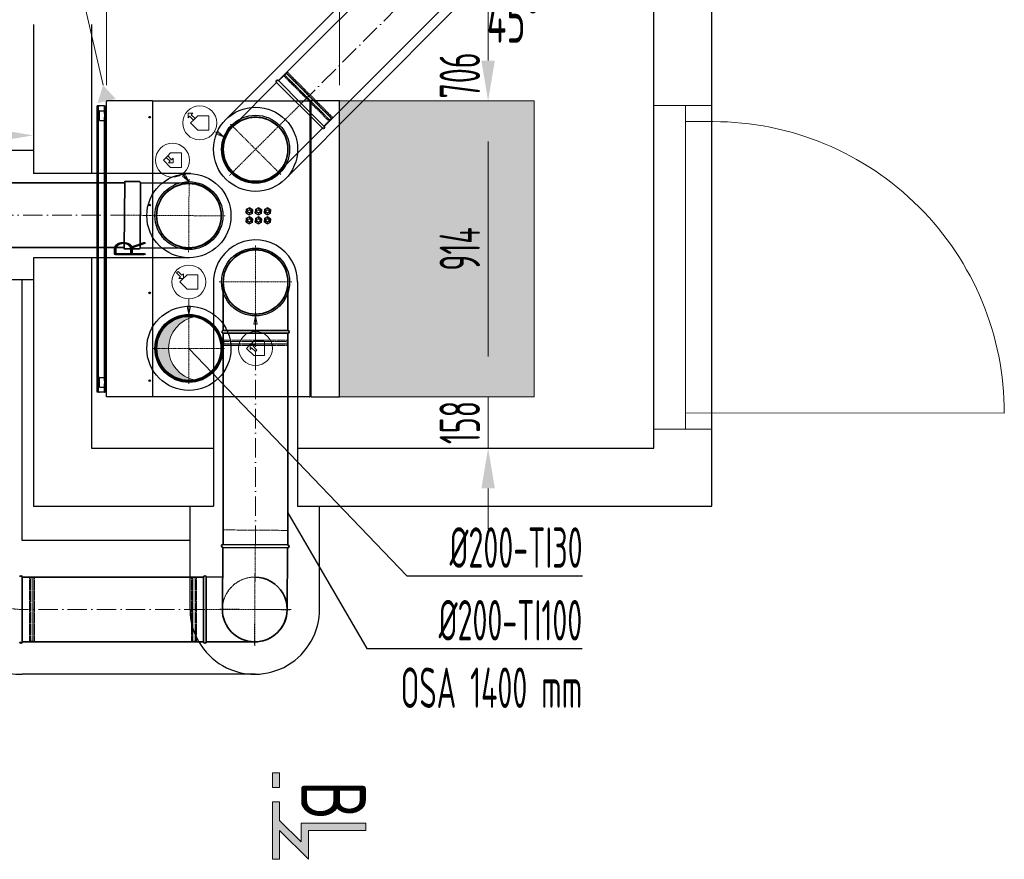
# Model space of a CAD drawing. Header units: millimetres. Extents: x -20688 to 44066, y -7315 to 67290.
# Tile 57 of 75: x 7961 to 11003, y 56191 to 58785. Entities that reach past the tile are written whole.
import ezdxf
from ezdxf.enums import TextEntityAlignment as Align

# ---------------------------------------------------------------- set-up
doc = ezdxf.new("R2010")
doc.units = ezdxf.units.MM
for name, pattern in [('ACAD_ISO02W100', [15, 12, -3]), ('ACAD_ISO10W100', [18, 12, -3, 0, -3]), ('phl_thick', [0])]:
    doc.linetypes.add(name, pattern=pattern)
for name, color, linetype, lineweight in [('UT_KOTY - DIMENZE', 7, 'Continuous', 5), ('VZT_01 SUP (PŘÍVOD) - OBRYS', 5, 'Continuous', 35), ('VZT_02 SUP (PŘÍVOD) - OSA', 5, 'ACAD_ISO10W100', 5), ('VZT_04 SUP (PŘÍVOD) - SKRYTÉ', 5, 'ACAD_ISO02W100', 5), ('VZT_05 ETA (ODVOD) - OBRYS', 6, 'Continuous', 35), ('VZT_06 ETA (ODVOD) - OSA', 6, 'ACAD_ISO10W100', 5), ('VZT_08 ETA (ODVOD) - SKRYTÉ', 6, 'ACAD_ISO02W100', 5), ('VZT_09 ODA (SÁNÍ) - OBRYS', 3, 'Continuous', 35), ('VZT_10 ODA (SÁNÍ) - OSA', 3, 'ACAD_ISO10W100', 5), ('VZT_13 EHA (VÝFUK) - OBRYS', 14, 'Continuous', 35), ('VZT_14 EHA (VÝFUK) - OSA', 14, 'ACAD_ISO10W100', 5), ('VZT_16 EHA (VÝFUK) - SKRYTÉ', 14, 'ACAD_ISO02W100', 5), ('VZT_21 ZAŘÍZENÍ - OBRYS', 1, 'Continuous', 30), ('VZT_22 ZAŘÍZENÍ - DETAIL', 8, 'Continuous', 5), ('VZT_23 ZAŘÍZENÍ - SERVISNÍ PROSTOR', 8, 'Continuous', 5), ('VZT_50 POPIS - OBECNE', 7, 'Continuous', 13), ('VZT_60_KOTY - DIMENZE', 7, 'Continuous', 5)]:
    doc.layers.add(name, color=color, linetype=linetype, lineweight=lineweight)
doc.layers.add('VZT_07 ETA (ODVOD) - NETISK', color=8, linetype='ACAD_ISO02W100', lineweight=5, plot=False)
doc.layers.add('VZT_15 EHA (VÝFUK) - NETISK', color=8, linetype='ACAD_ISO02W100', lineweight=5, plot=False)
doc.layers.add('VZT_IZOLACE - TEPELNÁ', color=6, linetype='IZOLACE TEPELNA')
doc.styles.add('EVORA_125', font='isocp.shx', dxfattribs={"width": 0.6, "height": 125})
doc.styles.add('ISOCP 2.5', font='isocp.shx', dxfattribs={"width": 0.6, "height": 2.5})
doc.styles.add('JS', font='isocp.shx', dxfattribs={"width": 0.6, "height": 125})
doc.styles.get("Standard").update_dxf_attribs({"font": 'arial.ttf'})
doc.linetypes.add('IZOLACE TEPELNA', pattern='A,12.7,-1.5,["T",Standard,S=2.54,R=0,X=0,Y=-1.27],-3', length=17.2)

# ---------------------------------------------------------------- blocks, each defined once
blk = doc.blocks.new('_DatumFilled')
at = {"color": 0}
blk.add_solid([(0, 0.577), (-1, 0), (0, -0.577)], dxfattribs=at)

msp = doc.modelspace()

# ---------------------------------------------------------------- hatches: boundary and pattern name
at = {"layer": 'VZT_09 ODA (SÁNÍ) - OBRYS', "lineweight": 5}
h = msp.add_hatch(color=256, dxfattribs=at)
h.dxf.hatch_style = 1
h.paths.add_polyline_path([(8383.7, 57769.6, -0.470601), (8502.5, 57867.8, 0.82717), (8502.5, 57671.4, -0.470601)])
at = {"layer": 'VZT_23 ZAŘÍZENÍ - SERVISNÍ PROSTOR', "transparency": 33554457}
h = msp.add_hatch(color=256, dxfattribs=at)
h.dxf.hatch_style = 1
h.paths.add_polyline_path([(8948.7, 58533.8), (8948.7, 57619.6), (9550.5, 57619.6), (9550.5, 58533.8)])
at = {"layer": 'VZT_50 POPIS - OBECNE'}
h = msp.add_hatch(color=256, dxfattribs=at)
h.dxf.hatch_style = 1
h.paths.add_polyline_path([(8853, 56191.2), (8853, 56280), (9030.7, 56280), (9030.7, 56302.3), (8830.7, 56302.3), (8830.7, 56244.8), (8764.1, 56311.5), (8764.1, 56368.9), (8741.8, 56368.9), (8741.8, 56191.2), (8764.1, 56191.2), (8764.1, 56280)])
h.paths.add_polyline_path([(8764.1, 56413.4), (8764.1, 56457.8), (8741.8, 56457.8), (8741.8, 56413.4)])

# ---------------------------------------------------------------- linework, layer by layer
for p, q in [((10099.8, 57281.7), (10099.8, 59420.2)), ((9919.8, 57461.7), (9919.8, 59240.2)), ((8003.3, 58769.6), (8003.3, 58309.4)), ((8183.3, 58769.6), (8183.3, 58309.4)), ((8003.3, 58049.6), (8003.3, 57281.7)), ((8183.3, 58049.6), (8183.3, 57461.7)), ((8183.3, 57461.7), (8559.9, 57461.7)), ((8819.7, 57461.7), (9919.8, 57461.7)), ((8003.3, 57281.7), (8559.9, 57281.7)), ((8819.7, 57281.7), (10099.8, 57281.7))]:
    msp.add_line(p, q)
at = {"layer": 'UT_KOTY - DIMENZE'}
for p, q in [((9408.2, 59115.2), (9408.2, 58658.8)), ((8229, 58583.1), (8229, 58946.3)), ((8948.7, 58583.1), (8948.7, 58946.3)), ((8948.7, 58583.8), (8948.7, 58946.3)), ((8998.7, 58533.8), (9470.7, 58533.8)), ((8998.7, 58533.8), (9470.7, 58533.8)), ((8003.3, 58477.8), (8003.3, 58365)), ((9408.2, 58408.8), (9408.2, 57744.6)), ((9408.2, 57744.6), (9408.2, 57869.6)), ((8998.7, 57619.6), (9470.7, 57619.6)), ((8998.7, 57619.6), (9470.7, 57619.6)), ((9408.2, 57619.6), (9408.2, 57461.7)), ((8998.7, 57461.7), (9470.7, 57461.7)), ((9408.2, 57336.7), (9408.2, 57211.7))]:
    msp.add_line(p, q, dxfattribs=at)
for points in [[(9387.4, 58658.8), (9429.1, 58658.8), (9408.2, 58533.8)], [(9387.4, 58408.8), (9429.1, 58408.8), (9408.2, 58533.8)], [(7878.3, 58448.3), (7878.3, 58406.7), (8003.3, 58427.5)], [(9387.4, 57744.6), (9429.1, 57744.6), (9408.2, 57619.6)], [(9387.4, 57744.6), (9429.1, 57744.6), (9408.2, 57619.6)], [(9387.4, 57336.7), (9429.1, 57336.7), (9408.2, 57461.7)]]:
    msp.add_solid(points, dxfattribs=at)
at = {"layer": 'VZT_01 SUP (PŘÍVOD) - OBRYS'}
msp.add_lwpolyline([(8333.1, 58080.5), (8334.4, 58280.5, 0.414214), (8330.4, 58284.6), (8285.4, 58284.8), (8284.1, 58076.9), (8329.1, 58076.6, 0.414214)], format="xyb", close=True, dxfattribs=at)
for points in [[(8285.3, 58280.9), (5989.4, 58280.9)], [(8334.3, 58280.5), (8484.3, 58279.6)], [(8285.3, 58080.9), (5989.4, 58080.9)], [(8333.1, 58080.5), (8483.1, 58079.6)]]:
    msp.add_lwpolyline(points, dxfattribs=at)
msp.add_arc((8483.7, 58179.6), 100, 269.635, 89.635, dxfattribs=at)
at = {"layer": 'VZT_02 SUP (PŘÍVOD) - OSA', "ltscale": 0.3}
for points in [[(8484.4, 58292.1), (8483.7, 58179.6)], [(8483.7, 58179.6), (8283.7, 58180.9)], [(8483.7, 58179.6), (8483, 58067.1)], [(8596.2, 58178.9), (8483.7, 58179.6)]]:
    msp.add_lwpolyline(points, dxfattribs=at)
at = {"layer": 'VZT_02 SUP (PŘÍVOD) - OSA', "ltscale": 5}
msp.add_lwpolyline([(5989.4, 58180.9), (8285.3, 58180.9)], dxfattribs=at)
at = {"layer": 'VZT_04 SUP (PŘÍVOD) - SKRYTÉ', "ltscale": 2}
msp.add_arc((8483.7, 58179.6), 100, 89.635, 269.635, dxfattribs=at)
at = {"layer": 'VZT_05 ETA (ODVOD) - OBRYS'}
for p, q in [((8689.8, 57824.6), (8589.7, 57824.6)), ((8789.7, 57816.6), (8589.7, 57816.6)), ((7969, 56863), (7969, 57063)), ((8529.3, 57063), (8529.3, 56863)), ((8537.3, 57063), (8588.1, 57063.8)), ((8537.3, 56963.1), (8537.3, 56863)), ((8537.3, 56863), (8687.3, 56863))]:
    msp.add_line(p, q, dxfattribs=at)
for points in [[(8589.7, 57824.6), (8589.7, 57974.6)], [(8789.7, 57824.6), (8789.7, 57974.6)], [(8589.7, 57816.6), (8589.7, 57162.1)], [(8789.7, 57816.6), (8789.7, 57162.1)], [(8788.9, 57162.2), (8588.9, 57163.8)], [(8588.8, 57154.8), (8587.3, 56963.8)], [(8788.8, 57153.2), (8588.8, 57154.8)], [(8788.8, 57153.2), (8787.3, 56962.2)], [(7969, 57063), (8529.3, 57063)], [(7969, 56863), (8529.3, 56863)]]:
    msp.add_lwpolyline(points, dxfattribs=at)
for centre, radius, start, end in [((8689.7, 57974.6), 100, 359.9997, 179.9997), ((8589.7, 57820.6), 4, 89.9997, 269.9997), ((8789.7, 57820.6), 4, 269.9997, 85.4185), ((8588.8, 57159.3), 4.5, 89.5415, 269.5415), ((8788.8, 57157.7), 4.5, 269.5415, 89.5415), ((7965, 57063), 4, 0, 175.4188), ((8533.3, 57063), 4, 4.5815, 180.0003), ((8687.3, 56963), 100, 270.0003, 90.0003), ((8687.1, 56963), 100, 179.5415, 359.5415), ((7965, 56863), 4, 180, 0), ((8533.3, 56863), 4, 180.0003, 0.0003)]:
    msp.add_arc(centre, radius, start, end, dxfattribs=at)
for points in [[(8790, 57824.6), (8790, 57824.6), (8787.8, 57824.6), (8778.9, 57824.6), (8771.9, 57824.6), (8754.1, 57824.6), (8743.4, 57824.6), (8719.7, 57824.6), (8706.9, 57824.6), (8692.5, 57824.6), (8691.1, 57824.6), (8689.8, 57824.6)], [(8537.3, 57063.3), (8537.3, 57063.3), (8537.3, 57061.1), (8537.3, 57052.1), (8537.3, 57045.2), (8537.3, 57027.4), (8537.3, 57016.7), (8537.3, 56993), (8537.3, 56980.2), (8537.3, 56965.8), (8537.3, 56964.4), (8537.3, 56963.1)]]:
    msp.add_open_spline(points, degree=3, knots=[315.294186, 315.294186, 315.294186, 315.294186, 351.735982, 351.735982, 390.710875, 390.710875, 429.832624, 429.832624, 468.991563, 468.991563, 473.053633, 473.053633, 473.053633, 473.053633], dxfattribs=at)
at = {"layer": 'VZT_06 ETA (ODVOD) - OSA', "ltscale": 0.3}
for p, q in [((8687.3, 57075.5), (8687.3, 56963)), ((8687.3, 56963), (8487.3, 56963)), ((8687.3, 56963), (8687.3, 56850.5)), ((8799.8, 56963), (8687.3, 56963))]:
    msp.add_line(p, q, dxfattribs=at)
for points in [[(8689.7, 58087.1), (8689.7, 57974.6)], [(8689.7, 57974.6), (8577.2, 57974.6)], [(8689.7, 57974.6), (8689.7, 57774.6)], [(8802.2, 57974.6), (8689.7, 57974.6)], [(8688.9, 57163), (8687.3, 56963)], [(8687.3, 56963), (8577.3, 56963.9)], [(8687.3, 56963), (8686.4, 56853)], [(8687.3, 56963), (8797.3, 56962.1)]]:
    msp.add_lwpolyline(points, dxfattribs=at)
at = {"layer": 'VZT_06 ETA (ODVOD) - OSA', "ltscale": 5}
for points in [[(8689.7, 57162.1), (8689.7, 57816.6)], [(8529.3, 56963), (7969, 56963)]]:
    msp.add_lwpolyline(points, dxfattribs=at)
at = {"layer": 'VZT_06 ETA (ODVOD) - OSA', "ltscale": 0.3}
msp.add_lwpolyline([(7769, 57163), (7769, 57163, 0.414214), (7969, 56963), (7969, 56963)], format="xyb", dxfattribs=at)
at = {"layer": 'VZT_07 ETA (ODVOD) - NETISK', "ltscale": 0.4}
for p, q in [((8590.7, 57816.6), (8590.7, 57794.6)), ((8788.7, 57816.6), (8788.7, 57794.6)), ((8789.7, 57791.1), (8589.7, 57791.1)), ((8589.7, 57791.1), (8589.7, 57790.6)), ((8789.7, 57790.6), (8589.7, 57790.6)), ((8789.7, 57783.6), (8589.7, 57783.6)), ((8589.7, 57783.6), (8589.7, 57783.1)), ((8789.7, 57783.1), (8589.7, 57783.1)), ((8788.7, 57794.6), (8590.7, 57794.6)), ((8788.7, 57782.6), (8590.7, 57782.6)), ((8590.7, 57782.6), (8590.7, 57778.6)), ((8788.7, 57778.6), (8590.7, 57778.6)), ((8591.7, 57794.6), (8591.7, 57791.1)), ((8591.7, 57790.6), (8591.7, 57783.6)), ((8591.7, 57783.1), (8591.7, 57782.6)), ((8787.7, 57794.6), (8787.7, 57791.1)), ((8787.7, 57790.6), (8787.7, 57783.6)), ((8787.7, 57783.1), (8787.7, 57782.6)), ((8788.7, 57782.6), (8788.7, 57778.6)), ((8789.7, 57791.1), (8789.7, 57790.6)), ((8789.7, 57783.6), (8789.7, 57783.1)), ((7991, 57062), (7969, 57062)), ((7991, 57062), (7991, 56864)), ((7994.5, 57061), (7991, 57061)), ((7994.5, 57063), (7994.5, 56863)), ((7995, 57063), (7994.5, 57063)), ((7995, 57063), (7995, 56863)), ((8002, 57061), (7995, 57061)), ((8002, 57063), (8002, 56863)), ((8002.5, 57063), (8002, 57063)), ((8002.5, 57063), (8002.5, 56863)), ((8003, 57061), (8002.5, 57061)), ((8003, 57062), (8003, 56864)), ((8007, 57062), (8003, 57062)), ((8007, 57062), (8007, 56864)), ((8491.3, 57062), (8491.3, 56864)), ((8495.3, 57062), (8491.3, 57062)), ((8495.3, 57062), (8495.3, 56864)), ((8495.8, 57061), (8495.3, 57061)), ((8495.8, 57063), (8495.8, 56863)), ((8496.3, 57063), (8495.8, 57063)), ((8496.3, 57063), (8496.3, 56863)), ((8503.3, 57061), (8496.3, 57061)), ((8503.3, 57063), (8503.3, 56863)), ((8503.8, 57063), (8503.3, 57063)), ((8503.8, 57063), (8503.8, 56863)), ((8507.3, 57061), (8503.8, 57061)), ((8507.3, 57062), (8507.3, 56864)), ((8529.3, 57062), (8507.3, 57062)), ((7991, 56864), (7969, 56864)), ((7994.5, 56865), (7991, 56865)), ((7995, 56863), (7994.5, 56863)), ((8002, 56865), (7995, 56865)), ((8002.5, 56863), (8002, 56863)), ((8003, 56865), (8002.5, 56865)), ((8007, 56864), (8003, 56864)), ((8495.3, 56864), (8491.3, 56864)), ((8495.8, 56865), (8495.3, 56865)), ((8496.3, 56863), (8495.8, 56863)), ((8503.3, 56865), (8496.3, 56865)), ((8503.8, 56863), (8503.3, 56863)), ((8507.3, 56865), (8503.8, 56865)), ((8529.3, 56864), (8507.3, 56864))]:
    msp.add_line(p, q, dxfattribs=at)
msp.add_lwpolyline([(8788.9, 57162.2), (8789.2, 57207.2), (8589.2, 57208.8), (8588.9, 57163.8)], dxfattribs=at)
at = {"layer": 'VZT_08 ETA (ODVOD) - SKRYTÉ', "ltscale": 2}
for centre, start, end in [((8689.7, 57974.6), 179.9997, 359.9997), ((8687.1, 56963), 359.5415, 179.5415), ((8687.3, 56963), 90.0003, 270.0003)]:
    msp.add_arc(centre, 100, start, end, dxfattribs=at)
at = {"layer": 'VZT_09 ODA (SÁNÍ) - OBRYS'}
for radius in [104, 100]:
    msp.add_circle((8483.7, 57769.6), radius, dxfattribs=at)
at = {"layer": 'VZT_09 ODA (SÁNÍ) - OBRYS', "lineweight": 5}
msp.add_arc((8521.2, 57769.6), 100, 100.8069, 259.1931, dxfattribs=at)
at = {"layer": 'VZT_10 ODA (SÁNÍ) - OSA', "ltscale": 0.3}
for p in [(8483.7, 57879.6), (8373.7, 57769.6), (8483.7, 57659.6), (8593.7, 57769.6)]:
    msp.add_line(p, (8483.7, 57769.6), dxfattribs=at)
at = {"layer": 'VZT_13 EHA (VÝFUK) - OBRYS'}
for p, q in [((8754.8, 58591.1), (8619.1, 58455.4)), ((8754.8, 58591.1), (8896.2, 58449.6)), ((8831.1, 58526), (8760.4, 58596.7)), ((8901.8, 58455.3), (8831.1, 58526)), ((8760.5, 58314), (8896.2, 58449.6))]:
    msp.add_line(p, q, dxfattribs=at)
for points in [[(9137.8, 58974.1), (8760.4, 58596.7)], [(9279.2, 58832.7), (8901.8, 58455.3)]]:
    msp.add_lwpolyline(points, dxfattribs=at)
for centre, radius, start, end in [((8757.6, 58593.9), 4, 45, 225), ((8689.7, 58384.6), 104, 119.0576, 225), ((8899, 58452.5), 4, 225, 45), ((8689.7, 58384.6), 104, 225, 330.9424)]:
    msp.add_arc(centre, radius, start, end, dxfattribs=at)
msp.add_open_spline([(8619.1, 58455.3), (8618, 58454.3), (8616.9, 58453.2), (8614.8, 58450.8), (8613.7, 58449.6), (8611.6, 58447), (8610.6, 58445.7), (8608.6, 58443), (8607.6, 58441.6), (8605.7, 58438.8), (8604.8, 58437.4), (8603.1, 58434.5), (8602.3, 58433.1), (8600.7, 58430.2), (8600, 58428.7), (8598.6, 58425.8), (8598, 58424.4), (8596.8, 58421.5), (8596.3, 58420), (8595.2, 58417), (8594.6, 58415.5), (8593.7, 58412.3), (8593.2, 58410.7), (8592.4, 58407.5), (8592, 58405.8), (8591.4, 58402.5), (8591.1, 58400.9), (8590.6, 58397.5), (8590.4, 58395.9), (8590.1, 58392.6), (8590, 58391), (8589.8, 58387.8), (8589.8, 58386.2), (8589.8, 58383.1), (8589.8, 58381.5), (8590, 58378.3), (8590.1, 58376.7), (8590.4, 58373.4), (8590.6, 58371.8), (8591.1, 58368.5), (8591.4, 58366.8), (8592, 58363.5), (8592.4, 58361.9), (8593.2, 58358.6), (8593.7, 58357), (8594.6, 58353.8), (8595.2, 58352.3), (8596.2, 58349.3), (8596.8, 58347.8), (8598, 58345), (8598.6, 58343.5), (8600, 58340.6), (8600.7, 58339.2), (8602.3, 58336.2), (8603.1, 58334.8), (8604.8, 58331.9), (8605.7, 58330.5), (8607.6, 58327.7), (8608.5, 58326.3), (8610.5, 58323.6), (8611.6, 58322.3), (8613.7, 58319.8), (8614.7, 58318.6), (8616.9, 58316.2), (8618, 58315), (8619.1, 58313.9), (8620.2, 58312.9), (8621.3, 58311.8), (8623.7, 58309.6), (8624.9, 58308.5), (8627.5, 58306.4), (8628.8, 58305.4), (8631.5, 58303.4), (8632.8, 58302.4), (8635.6, 58300.6), (8637, 58299.7), (8639.9, 58298), (8641.4, 58297.1), (8644.3, 58295.6), (8645.7, 58294.9), (8648.6, 58293.5), (8650.1, 58292.9), (8652.9, 58291.7), (8654.4, 58291.1), (8657.4, 58290), (8659, 58289.5), (8662.1, 58288.5), (8663.7, 58288.1), (8667, 58287.3), (8668.6, 58286.9), (8671.9, 58286.3), (8673.6, 58286), (8676.9, 58285.5), (8678.5, 58285.3), (8681.8, 58285), (8683.5, 58284.9), (8686.7, 58284.7), (8688.2, 58284.7), (8691.3, 58284.7), (8692.9, 58284.7), (8696.1, 58284.9), (8697.7, 58285), (8701, 58285.3), (8702.7, 58285.5), (8706, 58286), (8707.7, 58286.3), (8711, 58286.9), (8712.6, 58287.3), (8715.8, 58288.1), (8717.4, 58288.6), (8720.6, 58289.5), (8722.1, 58290), (8725.2, 58291.1), (8726.6, 58291.7), (8729.5, 58292.9), (8730.9, 58293.5), (8733.8, 58294.9), (8735.3, 58295.6), (8738.2, 58297.2), (8739.7, 58298), (8742.5, 58299.7), (8744, 58300.6), (8746.8, 58302.5), (8748.1, 58303.4), (8750.8, 58305.4), (8752.1, 58306.5), (8754.7, 58308.6), (8755.9, 58309.6), (8758.3, 58311.8), (8759.4, 58312.9), (8760.5, 58313.9)], degree=3, knots=[-148.058014, -148.058014, -148.058014, -148.058014, -143.505913, -143.505913, -138.87378, -138.87378, -134.241647, -134.241647, -129.609514, -129.609514, -124.977381, -124.977381, -120.345248, -120.345248, -115.713115, -115.713115, -111.080982, -111.080982, -106.451331, -106.451331, -101.82168, -101.82168, -97.192029, -97.192029, -92.562378, -92.562378, -87.932727, -87.932727, -83.303076, -83.303076, -78.673425, -78.673425, -74.043774, -74.043774, -69.415617, -69.415617, -64.787461, -64.787461, -60.159305, -60.159305, -55.531148, -55.531148, -50.902992, -50.902992, -46.274836, -46.274836, -41.646679, -41.646679, -37.018523, -37.018523, -32.391208, -32.391208, -27.763892, -27.763892, -23.136577, -23.136577, -18.509262, -18.509262, -13.881946, -13.881946, -9.254631, -9.254631, -4.627315, -4.627315, 0, 0, 0, 4.627315, 4.627315, 9.254631, 9.254631, 13.881946, 13.881946, 18.509262, 18.509262, 23.136577, 23.136577, 27.763892, 27.763892, 32.391208, 32.391208, 37.018523, 37.018523, 41.646679, 41.646679, 46.274836, 46.274836, 50.902992, 50.902992, 55.531148, 55.531148, 60.159305, 60.159305, 64.787461, 64.787461, 69.415617, 69.415617, 74.043774, 74.043774, 78.673425, 78.673425, 83.303076, 83.303076, 87.932727, 87.932727, 92.562378, 92.562378, 97.192029, 97.192029, 101.82168, 101.82168, 106.451331, 106.451331, 111.080982, 111.080982, 115.713115, 115.713115, 120.345248, 120.345248, 124.977381, 124.977381, 129.609514, 129.609514, 134.241647, 134.241647, 138.87378, 138.87378, 143.505913, 143.505913, 148.058014, 148.058014, 148.058014, 148.058014], dxfattribs=at)
for points in [[(8619.1, 58455.4), (8619.1, 58455.4), (8619.1, 58455.4), (8619.1, 58455.3)], [(8760.5, 58313.9), (8760.5, 58313.9), (8760.5, 58314), (8760.5, 58314)]]:
    msp.add_open_spline(points, degree=3, dxfattribs=at)
at = {"layer": 'VZT_14 EHA (VÝFUK) - OSA', "ltscale": 5}
msp.add_lwpolyline([(8831.1, 58526), (9208.5, 58903.4)], dxfattribs=at)
at = {"layer": 'VZT_14 EHA (VÝFUK) - OSA', "ltscale": 0.3}
for points in [[(8831.1, 58526), (8609.1, 58304)], [(8767.5, 58306.8), (8611.9, 58462.4)]]:
    msp.add_lwpolyline(points, dxfattribs=at)
at = {"layer": 'VZT_15 EHA (VÝFUK) - NETISK', "ltscale": 0.4}
for p, q in [((8784.1, 58620.4), (8783.8, 58620)), ((8783.8, 58620), (8854.5, 58549.3)), ((8784.1, 58620.4), (8854.8, 58549.7)), ((8788, 58622.9), (8785.2, 58620)), ((8785.2, 58620), (8855.2, 58550)), ((8785.9, 58619.3), (8785.5, 58619)), ((8788, 58622.9), (8858, 58552.9)), ((8776.7, 58611.6), (8761.1, 58596)), ((8776.7, 58611.6), (8846.7, 58541.6)), ((8779.9, 58613.3), (8777.4, 58610.9)), ((8778.8, 58615.1), (8778.5, 58614.7)), ((8778.5, 58614.7), (8849.2, 58544)), ((8778.8, 58615.1), (8849.5, 58544.4)), ((8785.2, 58618.6), (8780.2, 58613.7)), ((8846.7, 58541.6), (8916.7, 58471.6)), ((8849.2, 58544), (8919.9, 58473.3)), ((8849.5, 58544.4), (8920.2, 58473.7)), ((8854.5, 58549.3), (8925.2, 58478.6)), ((8854.8, 58549.7), (8925.5, 58479)), ((8855.2, 58550), (8925.2, 58480)), ((8858, 58552.9), (8928, 58482.9)), ((8916.7, 58471.6), (8901.1, 58456)), ((8918.5, 58474.7), (8916, 58472.3)), ((8923.8, 58480), (8918.8, 58475.1)), ((8920.2, 58473.7), (8919.9, 58473.3)), ((8924.5, 58480.7), (8924.1, 58480.4)), ((8928, 58482.9), (8925.2, 58480)), ((8925.5, 58479), (8925.2, 58478.6))]:
    msp.add_line(p, q, dxfattribs=at)
at = {"layer": 'VZT_16 EHA (VÝFUK) - SKRYTÉ', "ltscale": 0.1}
msp.add_open_spline([(8618.9, 58455.2), (8620, 58456.3), (8621.1, 58457.4), (8623.5, 58459.5), (8624.7, 58460.6), (8627.3, 58462.7), (8628.6, 58463.7), (8631.3, 58465.7), (8632.7, 58466.7), (8635.5, 58468.6), (8636.9, 58469.5), (8639.8, 58471.2), (8641.2, 58472), (8644.1, 58473.6), (8645.6, 58474.3), (8648.5, 58475.6), (8649.9, 58476.3), (8652.8, 58477.5), (8654.3, 58478), (8657.3, 58479.1), (8658.8, 58479.6), (8662, 58480.6), (8663.6, 58481.1), (8666.8, 58481.9), (8668.5, 58482.2), (8671.8, 58482.9), (8673.4, 58483.2), (8676.7, 58483.7), (8678.4, 58483.9), (8681.7, 58484.2), (8683.3, 58484.3), (8686.5, 58484.5), (8688.1, 58484.5), (8691.2, 58484.5), (8692.8, 58484.5), (8696, 58484.3), (8697.6, 58484.2), (8700.9, 58483.9), (8702.5, 58483.7), (8705.8, 58483.2), (8707.5, 58482.9), (8710.8, 58482.3), (8712.4, 58481.9), (8715.7, 58481.1), (8717.3, 58480.6), (8720.4, 58479.7), (8722, 58479.1), (8725, 58478.1), (8726.5, 58477.5), (8729.3, 58476.3), (8730.8, 58475.7), (8733.7, 58474.3), (8735.1, 58473.6), (8738.1, 58472), (8739.5, 58471.2), (8742.4, 58469.5), (8743.8, 58468.6), (8746.6, 58466.7), (8748, 58465.7), (8750.7, 58463.7), (8752, 58462.7), (8754.5, 58460.6), (8755.7, 58459.6), (8758.1, 58457.4), (8759.3, 58456.3), (8760.3, 58455.2), (8761.4, 58454.1), (8762.5, 58453), (8764.7, 58450.6), (8765.8, 58449.4), (8767.9, 58446.8), (8768.9, 58445.5), (8770.9, 58442.8), (8771.8, 58441.5), (8773.7, 58438.7), (8774.6, 58437.2), (8776.3, 58434.4), (8777.1, 58432.9), (8778.7, 58430), (8779.4, 58428.6), (8780.8, 58425.6), (8781.4, 58424.2), (8782.6, 58421.4), (8783.2, 58419.9), (8784.3, 58416.9), (8784.8, 58415.3), (8785.7, 58412.2), (8786.2, 58410.6), (8787, 58407.3), (8787.4, 58405.7), (8788, 58402.4), (8788.3, 58400.7), (8788.8, 58397.4), (8789, 58395.7), (8789.3, 58392.5), (8789.4, 58390.8), (8789.6, 58387.6), (8789.6, 58386.1), (8789.6, 58383), (8789.6, 58381.4), (8789.4, 58378.2), (8789.3, 58376.6), (8789, 58373.3), (8788.8, 58371.6), (8788.3, 58368.3), (8788, 58366.6), (8787.4, 58363.3), (8787, 58361.7), (8786.2, 58358.5), (8785.7, 58356.8), (8784.8, 58353.7), (8784.3, 58352.1), (8783.2, 58349.1), (8782.6, 58347.7), (8781.4, 58344.8), (8780.8, 58343.4), (8779.4, 58340.4), (8778.7, 58339), (8777.1, 58336.1), (8776.3, 58334.6), (8774.6, 58331.7), (8773.7, 58330.3), (8771.8, 58327.5), (8770.9, 58326.1), (8768.9, 58323.5), (8767.8, 58322.1), (8765.7, 58319.6), (8764.7, 58318.4), (8762.5, 58316), (8761.4, 58314.9), (8760.4, 58313.8)], degree=3, knots=[-148.058014, -148.058014, -148.058014, -148.058014, -143.505913, -143.505913, -138.87378, -138.87378, -134.241647, -134.241647, -129.609514, -129.609514, -124.977381, -124.977381, -120.345248, -120.345248, -115.713115, -115.713115, -111.080982, -111.080982, -106.451331, -106.451331, -101.82168, -101.82168, -97.192029, -97.192029, -92.562378, -92.562378, -87.932727, -87.932727, -83.303076, -83.303076, -78.673425, -78.673425, -74.043774, -74.043774, -69.415617, -69.415617, -64.787461, -64.787461, -60.159305, -60.159305, -55.531148, -55.531148, -50.902992, -50.902992, -46.274836, -46.274836, -41.646679, -41.646679, -37.018523, -37.018523, -32.391208, -32.391208, -27.763892, -27.763892, -23.136577, -23.136577, -18.509262, -18.509262, -13.881946, -13.881946, -9.254631, -9.254631, -4.627315, -4.627315, 0, 0, 0, 4.627315, 4.627315, 9.254631, 9.254631, 13.881946, 13.881946, 18.509262, 18.509262, 23.136577, 23.136577, 27.763892, 27.763892, 32.391208, 32.391208, 37.018523, 37.018523, 41.646679, 41.646679, 46.274836, 46.274836, 50.902992, 50.902992, 55.531148, 55.531148, 60.159305, 60.159305, 64.787461, 64.787461, 69.415617, 69.415617, 74.043774, 74.043774, 78.673425, 78.673425, 83.303076, 83.303076, 87.932727, 87.932727, 92.562378, 92.562378, 97.192029, 97.192029, 101.82168, 101.82168, 106.451331, 106.451331, 111.080982, 111.080982, 115.713115, 115.713115, 120.345248, 120.345248, 124.977381, 124.977381, 129.609514, 129.609514, 134.241647, 134.241647, 138.87378, 138.87378, 143.505913, 143.505913, 148.058014, 148.058014, 148.058014, 148.058014], dxfattribs=at)
at = {"layer": 'VZT_21 ZAŘÍZENÍ - OBRYS'}
for p, q in [((8228.7, 57621.3), (8228.7, 58532.1)), ((8371.7, 58533.8), (8230.4, 58533.8)), ((8371.7, 58533.8), (8371.7, 57619.6)), ((8371.9, 58532.1), (8371.7, 58532.1)), ((8371.9, 58533.8), (8856.6, 58533.8)), ((8371.9, 58533.8), (8371.9, 58532.1)), ((8856.6, 58533.8), (8856.6, 58533.2)), ((8856.7, 58533.8), (8857.6, 58533.8)), ((8857.6, 58533.8), (8857.6, 57619.6)), ((8859.7, 58530.6), (8857.6, 58530.6)), ((8859.7, 57622), (8859.7, 58530.8)), ((8861.3, 58532.3), (8861.2, 58532.3)), ((8861.3, 57619.6), (8861.3, 58533.8)), ((8222.4, 58518.8), (8200.2, 58518.8)), ((8200.2, 57634.6), (8200.2, 58518.8)), ((8204.7, 57634.6), (8204.7, 58518.8)), ((8205.2, 58518.8), (8207.2, 58518.8)), ((8208, 58518.8), (8207.2, 58518.8)), ((8207.7, 58474.3), (8207.7, 58503.3)), ((8208.2, 58503.8), (8222.2, 58503.8)), ((8223.2, 58518.8), (8222.4, 58518.8)), ((8222.7, 58503.3), (8222.7, 58474.3)), ((8223.2, 58493.8), (8223.2, 58518.8)), ((8223.2, 58518.8), (8225.2, 58518.8)), ((8225.2, 58496.3), (8225.2, 58518.8)), ((8226.7, 58513.8), (8228.7, 58513.8)), ((8226.7, 58463.8), (8226.7, 58513.8)), ((8208.2, 58473.8), (8222.2, 58473.8)), ((8222.7, 58492.8), (8225.2, 58492.8)), ((8222.7, 58484.8), (8225.2, 58484.8)), ((8223.2, 58493.8), (8223.2, 58492.8)), ((8223.2, 58493.8), (8225.2, 58493.8)), ((8223.2, 58484.8), (8223.2, 58483.8)), ((8225.2, 58483.8), (8223.2, 58483.8)), ((8223.2, 57669.6), (8223.2, 58483.8)), ((8225.2, 58481.3), (8225.2, 58496.3)), ((8226.7, 58496.3), (8225.2, 58496.3)), ((8226.7, 58481.3), (8225.2, 58481.3)), ((8225.2, 57672.1), (8225.2, 58481.3)), ((8226.7, 58463.8), (8228.7, 58463.8)), ((8661.2, 58198.4), (8661, 58187.5)), ((8670.8, 58203.7), (8661.2, 58198.4)), ((8661.2, 58198.5), (8666, 58201.1)), ((8661.2, 58198.4), (8661.2, 58198.5)), ((8661.2, 58198.4), (8665.2, 58196.1)), ((8670.8, 58203.7), (8670.7, 58199.1)), ((8680.2, 58198.1), (8670.8, 58203.7)), ((8670.8, 58203.7), (8675.5, 58200.9)), ((8670.8, 58203.7), (8670.8, 58203.7)), ((8680.2, 58198.1), (8676.2, 58195.9)), ((8680, 58187.1), (8680.2, 58198.1)), ((8680.2, 58198.1), (8680.1, 58192.6)), ((8680.2, 58198.1), (8680.2, 58198.1)), ((8689.2, 58198.4), (8689, 58187.5)), ((8698.8, 58203.7), (8689.2, 58198.4)), ((8689.2, 58198.5), (8694, 58201.1)), ((8689.2, 58198.4), (8689.2, 58198.5)), ((8689.2, 58198.4), (8693.2, 58196.1)), ((8698.8, 58203.7), (8698.7, 58199.1)), ((8708.2, 58198.1), (8698.8, 58203.7)), ((8698.8, 58203.7), (8703.5, 58200.9)), ((8698.8, 58203.7), (8698.8, 58203.7)), ((8708.2, 58198.1), (8704.2, 58195.9)), ((8708, 58187.1), (8708.2, 58198.1)), ((8708.2, 58198.1), (8708.1, 58192.6)), ((8708.2, 58198.1), (8708.2, 58198.1)), ((8717.2, 58198.4), (8717, 58187.5)), ((8726.8, 58203.7), (8717.2, 58198.4)), ((8717.2, 58198.5), (8722, 58201.1)), ((8717.2, 58198.4), (8717.2, 58198.5)), ((8717.2, 58198.4), (8721.2, 58196.1)), ((8726.8, 58203.7), (8726.7, 58199.1)), ((8736.2, 58198.1), (8726.8, 58203.7)), ((8726.8, 58203.7), (8731.5, 58200.9)), ((8726.8, 58203.7), (8726.8, 58203.7)), ((8736.2, 58198.1), (8732.2, 58195.9)), ((8736, 58187.1), (8736.2, 58198.1)), ((8736.2, 58198.1), (8736.1, 58192.6)), ((8736.2, 58198.1), (8736.2, 58198.1)), ((8661, 58187.5), (8661.1, 58193)), ((8661, 58187.5), (8665.1, 58189.7)), ((8661, 58187.5), (8670.4, 58181.8)), ((8661, 58187.5), (8661, 58187.5)), ((8661.2, 58170.4), (8661, 58159.5)), ((8661, 58159.5), (8661.1, 58165)), ((8670.8, 58175.7), (8661.2, 58170.4)), ((8661.2, 58170.5), (8666, 58173.1)), ((8661.2, 58170.4), (8661.2, 58170.5)), ((8661.2, 58170.4), (8665.2, 58168.1)), ((8670.4, 58181.8), (8665.7, 58184.6)), ((8670.4, 58181.8), (8680, 58187.1)), ((8670.4, 58181.8), (8670.5, 58186.4)), ((8670.4, 58181.8), (8670.4, 58181.8)), ((8670.8, 58175.7), (8670.7, 58171.1)), ((8680.2, 58170.1), (8670.8, 58175.7)), ((8670.8, 58175.7), (8675.5, 58172.9)), ((8670.8, 58175.7), (8670.8, 58175.7)), ((8680, 58187.1), (8675.2, 58184.5)), ((8680, 58187.1), (8676.1, 58189.5)), ((8680.2, 58170.1), (8676.2, 58167.9)), ((8680, 58187.1), (8680, 58187.1)), ((8680, 58159.1), (8680.2, 58170.1)), ((8680.2, 58170.1), (8680.1, 58164.6)), ((8680.2, 58170.1), (8680.2, 58170.1)), ((8689, 58187.5), (8689.1, 58193)), ((8689, 58187.5), (8693.1, 58189.7)), ((8689, 58187.5), (8698.4, 58181.8)), ((8689, 58187.5), (8689, 58187.5)), ((8689.2, 58170.4), (8689, 58159.5)), ((8689, 58159.5), (8689.1, 58165)), ((8698.8, 58175.7), (8689.2, 58170.4)), ((8689.2, 58170.5), (8694, 58173.1)), ((8689.2, 58170.4), (8689.2, 58170.5)), ((8689.2, 58170.4), (8693.2, 58168.1)), ((8698.4, 58181.8), (8693.7, 58184.6)), ((8698.4, 58181.8), (8708, 58187.1)), ((8698.4, 58181.8), (8698.5, 58186.4)), ((8698.4, 58181.8), (8698.4, 58181.8)), ((8698.8, 58175.7), (8698.7, 58171.1)), ((8708.2, 58170.1), (8698.8, 58175.7)), ((8698.8, 58175.7), (8703.5, 58172.9)), ((8698.8, 58175.7), (8698.8, 58175.7)), ((8708, 58187.1), (8703.2, 58184.5)), ((8708, 58187.1), (8704.1, 58189.5)), ((8708.2, 58170.1), (8704.2, 58167.9)), ((8708, 58187.1), (8708, 58187.1)), ((8708, 58159.1), (8708.2, 58170.1)), ((8708.2, 58170.1), (8708.1, 58164.6)), ((8708.2, 58170.1), (8708.2, 58170.1)), ((8717, 58187.5), (8717.1, 58193)), ((8717, 58187.5), (8721.1, 58189.7)), ((8717, 58187.5), (8726.4, 58181.8)), ((8717, 58187.5), (8717, 58187.5)), ((8717.2, 58170.4), (8717, 58159.5)), ((8717, 58159.5), (8717.1, 58165)), ((8726.8, 58175.7), (8717.2, 58170.4)), ((8717.2, 58170.5), (8722, 58173.1)), ((8717.2, 58170.4), (8717.2, 58170.5)), ((8717.2, 58170.4), (8721.2, 58168.1)), ((8726.4, 58181.8), (8721.7, 58184.6)), ((8726.4, 58181.8), (8736, 58187.1)), ((8726.4, 58181.8), (8726.5, 58186.4)), ((8726.4, 58181.8), (8726.4, 58181.8)), ((8726.8, 58175.7), (8726.7, 58171.1)), ((8736.2, 58170.1), (8726.8, 58175.7)), ((8726.8, 58175.7), (8731.5, 58172.9)), ((8726.8, 58175.7), (8726.8, 58175.7)), ((8736, 58187.1), (8731.2, 58184.5)), ((8736, 58187.1), (8732.1, 58189.5)), ((8736.2, 58170.1), (8732.2, 58167.9)), ((8736, 58187.1), (8736, 58187.1)), ((8736, 58159.1), (8736.2, 58170.1)), ((8736.2, 58170.1), (8736.1, 58164.6)), ((8736.2, 58170.1), (8736.2, 58170.1)), ((8661, 58159.5), (8665.1, 58161.7)), ((8661, 58159.5), (8670.4, 58153.8)), ((8661, 58159.5), (8661, 58159.5)), ((8670.4, 58153.8), (8665.7, 58156.6)), ((8670.4, 58153.8), (8680, 58159.1)), ((8670.4, 58153.8), (8670.5, 58158.4)), ((8670.4, 58153.8), (8670.4, 58153.8)), ((8680, 58159.1), (8675.2, 58156.5)), ((8680, 58159.1), (8676.1, 58161.5)), ((8680, 58159.1), (8680, 58159.1)), ((8689, 58159.5), (8693.1, 58161.7)), ((8689, 58159.5), (8698.4, 58153.8)), ((8689, 58159.5), (8689, 58159.5)), ((8698.4, 58153.8), (8693.7, 58156.6)), ((8698.4, 58153.8), (8708, 58159.1)), ((8698.4, 58153.8), (8698.5, 58158.4)), ((8698.4, 58153.8), (8698.4, 58153.8)), ((8708, 58159.1), (8703.2, 58156.5)), ((8708, 58159.1), (8704.1, 58161.5)), ((8708, 58159.1), (8708, 58159.1)), ((8717, 58159.5), (8721.1, 58161.7)), ((8717, 58159.5), (8726.4, 58153.8)), ((8717, 58159.5), (8717, 58159.5)), ((8726.4, 58153.8), (8721.7, 58156.6)), ((8726.4, 58153.8), (8736, 58159.1)), ((8726.4, 58153.8), (8726.5, 58158.4)), ((8726.4, 58153.8), (8726.4, 58153.8)), ((8736, 58159.1), (8731.2, 58156.5)), ((8736, 58159.1), (8732.1, 58161.5)), ((8736, 58159.1), (8736, 58159.1)), ((8473.8, 57868.1), (8493.6, 57868.1)), ((8473.8, 57868.1), (8493.6, 57868.1)), ((8207.7, 57650.1), (8207.7, 57679.1)), ((8208.2, 57679.6), (8222.2, 57679.6)), ((8222.7, 57679.1), (8222.7, 57650.1)), ((8226.7, 57689.6), (8228.7, 57689.6)), ((8226.7, 57639.6), (8226.7, 57689.6)), ((8208.2, 57649.6), (8222.2, 57649.6)), ((8222.7, 57668.6), (8225.2, 57668.6)), ((8222.7, 57660.6), (8225.2, 57660.6)), ((8223.2, 57669.6), (8223.2, 57668.6)), ((8223.2, 57669.6), (8225.2, 57669.6)), ((8223.2, 57660.6), (8223.2, 57659.6)), ((8225.2, 57659.6), (8223.2, 57659.6)), ((8223.2, 57634.6), (8223.2, 57659.6)), ((8225.2, 57657.1), (8225.2, 57672.1)), ((8226.7, 57672.1), (8225.2, 57672.1)), ((8226.7, 57657.1), (8225.2, 57657.1)), ((8225.2, 57634.6), (8225.2, 57657.1)), ((8222.4, 57634.6), (8200.2, 57634.6)), ((8205.2, 57634.6), (8207.2, 57634.6)), ((8208, 57634.6), (8207.2, 57634.6)), ((8223.2, 57634.6), (8222.4, 57634.6)), ((8223.2, 57634.6), (8225.2, 57634.6)), ((8226.7, 57639.6), (8228.7, 57639.6)), ((8371.7, 57619.6), (8230.4, 57619.6)), ((8371.7, 57621.3), (8371.9, 57621.3)), ((8371.9, 57621.3), (8371.9, 57619.6)), ((8856.6, 57619.6), (8371.9, 57619.6)), ((8856.6, 57620.1), (8856.6, 57619.6)), ((8856.7, 57619.6), (8857.6, 57619.6)), ((8859.7, 57622.6), (8857.6, 57622.6)), ((8860.4, 57620.6), (8860.4, 57621)), ((8860.4, 57620.6), (8861.1, 57620.6)), ((8861.3, 57620.5), (8861.2, 57620.5))]:
    msp.add_line(p, q, dxfattribs=at)
msp.add_lwpolyline([(8861.3, 57619.6), (8948.7, 57619.6), (8948.7, 58533.8), (8861.3, 58533.8)], dxfattribs=at)
for centre, radius in [((8362.7, 58483.8), 2.5), ((8362.7, 58483.8), 2.15), ((8689.7, 58384.6), 105), ((8689.7, 58384.6), 100), ((8689.7, 58384.6), 99), ((8483.7, 58179.6), 105), ((8483.7, 58179.6), 100), ((8483.7, 58179.6), 99), ((8362.7, 58212.4), 2.5), ((8362.7, 58212.4), 2.15), ((8670.6, 58192.8), 5), ((8698.6, 58192.8), 5), ((8726.6, 58192.8), 5), ((8670.6, 58164.8), 5), ((8698.6, 58164.8), 5), ((8726.6, 58164.8), 5), ((8689.7, 57974.6), 105), ((8689.7, 57974.6), 100), ((8689.7, 57974.6), 99), ((8362.7, 57941), 2.5), ((8362.7, 57941), 2.15), ((8483.7, 57769.6), 105), ((8483.7, 57769.6), 100), ((8483.7, 57769.6), 99), ((8362.7, 57669.6), 2.5), ((8362.7, 57669.6), 2.15)]:
    msp.add_circle(centre, radius, dxfattribs=at)
for centre, start, end in [((8208.2, 58503.3), 90, 180), ((8222.2, 58503.3), 0, 90), ((8208.2, 58474.3), 180, 270), ((8222.2, 58474.3), 270, 0), ((8208.2, 57679.1), 90, 180), ((8222.2, 57679.1), 0, 90), ((8208.2, 57650.1), 180, 270), ((8222.2, 57650.1), 270, 0)]:
    msp.add_arc(centre, 0.5, start, end, dxfattribs=at)
for points, knots in [([(8230.4, 58533.8), (8229.7, 58533.4), (8229.1, 58532.9), (8228.8, 58532.5), (8228.8, 58532.4), (8228.7, 58532.2), (8228.7, 58532.1)], [-1, -1, -1, -1, -0.2469362, -0.2469362, -0.2469362, 0, 0, 0, 0]), ([(8229.8, 58533.7), (8229.4, 58533.5), (8229, 58533.2), (8228.8, 58532.7), (8228.8, 58532.5), (8228.7, 58532.3), (8228.7, 58532.1)], [-0.7752376, -0.7752376, -0.7752376, -0.7752376, -0.2469362, -0.2469362, -0.2469362, 0, 0, 0, 0]), ([(8857.6, 58533.8), (8857.6, 58533.4), (8857.2, 58532.9), (8856.6, 58532.5), (8856.4, 58532.4), (8856.1, 58532.2), (8855.9, 58532.1)], [-1, -1, -1, -1, -0.246936, -0.246936, -0.246936, 0, 0, 0, 0]), ([(8855.9, 58532.1), (8856.3, 58532.6), (8856.6, 58533.1), (8856.7, 58533.6), (8856.7, 58533.7), (8856.7, 58533.7), (8856.7, 58533.8)], [0, 0, 0, 0, 0.909225, 0.909225, 0.909225, 1, 1, 1, 1]), ([(8856.5, 58533.7), (8856.3, 58533.5), (8856.2, 58533.2), (8856.1, 58532.7), (8856, 58532.5), (8856, 58532.3), (8855.9, 58532.1)], [-0.7752376, -0.7752376, -0.7752376, -0.7752376, -0.2469362, -0.2469362, -0.2469362, 0, 0, 0, 0]), ([(8861.2, 58532.3), (8860.6, 58531.9), (8860, 58531.5), (8859.8, 58531.1), (8859.7, 58531), (8859.7, 58530.9), (8859.7, 58530.8)], [-1, -1, -1, -1, -0.2229997, -0.2229997, -0.2229997, 0, 0, 0, 0]), ([(8860.6, 58532.1), (8860.2, 58532), (8859.9, 58531.7), (8859.8, 58531.3), (8859.7, 58531.1), (8859.7, 58531), (8859.7, 58530.8)], [-0.7311109, -0.7311109, -0.7311109, -0.7311109, -0.2229997, -0.2229997, -0.2229997, 0, 0, 0, 0]), ([(8229.8, 57619.7), (8229.4, 57619.8), (8229, 57620.2), (8228.8, 57620.6), (8228.8, 57620.8), (8228.7, 57621.1), (8228.7, 57621.3)], [-0.7752376, -0.7752376, -0.7752376, -0.7752376, -0.2469362, -0.2469362, -0.2469362, 0, 0, 0, 0]), ([(8230.4, 57619.6), (8229.7, 57620), (8229.1, 57620.4), (8228.8, 57620.9), (8228.8, 57621), (8228.7, 57621.1), (8228.7, 57621.3)], [-1, -1, -1, -1, -0.246936, -0.246936, -0.246936, 0, 0, 0, 0]), ([(8855.9, 57621.3), (8856.3, 57620.8), (8856.6, 57620.3), (8856.7, 57619.7), (8856.7, 57619.7), (8856.7, 57619.6), (8856.7, 57619.6)], [0, 0, 0, 0, 0.909225, 0.909225, 0.909225, 1, 1, 1, 1]), ([(8857.6, 57619.6), (8857.6, 57620), (8857.2, 57620.4), (8856.6, 57620.9), (8856.4, 57621), (8856.1, 57621.1), (8855.9, 57621.3)], [-1, -1, -1, -1, -0.246936, -0.246936, -0.246936, 0, 0, 0, 0]), ([(8856.5, 57619.7), (8856.3, 57619.8), (8856.2, 57620.2), (8856.1, 57620.6), (8856, 57620.8), (8856, 57621.1), (8855.9, 57621.3)], [-0.7752376, -0.7752376, -0.7752376, -0.7752376, -0.2469362, -0.2469362, -0.2469362, 0, 0, 0, 0]), ([(8860.4, 57620.7), (8860.1, 57620.9), (8859.9, 57621.2), (8859.8, 57621.5), (8859.7, 57621.6), (8859.7, 57621.8), (8859.7, 57622)], [-0.6418783, -0.6418783, -0.6418783, -0.6418783, -0.2229997, -0.2229997, -0.2229997, 0, 0, 0, 0]), ([(8861.2, 57620.5), (8860.6, 57620.9), (8860, 57621.3), (8859.8, 57621.6), (8859.7, 57621.8), (8859.7, 57621.9), (8859.7, 57622)], [-1, -1, -1, -1, -0.223, -0.223, -0.223, 0, 0, 0, 0])]:
    msp.add_open_spline(points, degree=3, knots=knots, dxfattribs=at)
for points in [[(8230.4, 58533.8), (8230.2, 58533.8), (8230, 58533.7), (8229.8, 58533.7)], [(8855.9, 58532.1), (8856.1, 58532.4), (8856.2, 58532.7), (8856.4, 58532.8)], [(8856.6, 58533.8), (8856.6, 58533.8), (8856.5, 58533.7), (8856.5, 58533.7)], [(8861.2, 58532.3), (8861, 58532.3), (8860.8, 58532.2), (8860.6, 58532.1)], [(8230.4, 57619.6), (8230.2, 57619.6), (8230, 57619.6), (8229.8, 57619.7)], [(8855.9, 57621.3), (8856.1, 57621), (8856.2, 57620.7), (8856.4, 57620.6)], [(8856.6, 57619.6), (8856.6, 57619.6), (8856.5, 57619.6), (8856.5, 57619.7)], [(8861.2, 57620.5), (8861, 57620.5), (8860.8, 57620.5), (8860.7, 57620.6)]]:
    msp.add_open_spline(points, degree=3, dxfattribs=at)
at = {"layer": 'VZT_22 ZAŘÍZENÍ - DETAIL'}
for p, q in [((8570.3, 58435.3), (8562.5, 58439.7)), ((8572.8, 58439.6), (8567.8, 58430.9)), ((8591.9, 58422.8), (8572.8, 58439.6)), ((8567.8, 58430.9), (8591.9, 58422.8)), ((8570.3, 58435.3), (8591.9, 58422.8)), ((8472.5, 58307.5), (8464.5, 58301.4)), ((8464.5, 58301.4), (8483.7, 58284.6)), ((8468.5, 58304.4), (8464.8, 58309.3)), ((8468.5, 58304.4), (8483.7, 58284.6)), ((8483.7, 58284.6), (8472.5, 58307.5)), ((8483.7, 57874.6), (8483.7, 57922.2)), ((8478.7, 57899.6), (8483.7, 57874.6)), ((8488.7, 57899.6), (8478.7, 57899.6)), ((8483.7, 57899.6), (8483.7, 57874.6)), ((8483.7, 57874.6), (8488.7, 57899.6)), ((8689.5, 57869.6), (8684.5, 57844.6)), ((8689.5, 57844.6), (8689.5, 57869.6)), ((8694.5, 57844.6), (8689.5, 57869.6)), ((8689.5, 57869.6), (8689.5, 57822)), ((8684.5, 57844.6), (8694.5, 57844.6))]:
    msp.add_line(p, q, dxfattribs=at)
for points in [[(8502.7, 58479.5), (8497.9, 58474.8), (8486, 58486.7), (8481.3, 58481.9), (8481.3, 58496.2), (8495.5, 58496.2), (8490.8, 58491.4)], [(8511.5, 58488.4), (8545.1, 58488.4), (8545.1, 58443.6), (8511.5, 58443.6), (8489.1, 58466), (8497.9, 58474.8)], [(8418.5, 58364.4), (8427.4, 58373.2), (8461, 58373.2), (8461, 58328.4), (8427.4, 58328.4), (8405, 58350.8)], [(8418.5, 58364.4), (8413.8, 58359.6), (8425.7, 58347.8), (8420.9, 58343), (8435.2, 58343), (8435.2, 58357.3), (8430.4, 58352.5)], [(8450.3, 58007.2), (8445.5, 58002.4), (8457.4, 57990.5), (8452.7, 57985.8), (8466.9, 57985.8), (8466.9, 58000), (8462.2, 57995.3)], [(8478.1, 57997), (8511.7, 57997), (8511.7, 57952.2), (8478.1, 57952.2), (8455.7, 57974.6), (8464.5, 57983.4)], [(8683.9, 57792), (8717.5, 57792), (8717.5, 57747.2), (8683.9, 57747.2), (8661.5, 57769.6), (8670.4, 57778.4)], [(8694.1, 57764.1), (8689.4, 57759.4), (8677.5, 57771.3), (8672.7, 57766.5), (8672.7, 57780.8), (8687, 57780.8), (8682.2, 57776)]]:
    msp.add_lwpolyline(points, close=True, dxfattribs=at)
for points in [[(8567.8, 58430.9), (8591.9, 58422.8), (8572.8, 58439.6), (8567.8, 58430.9)], [(8464.5, 58301.4), (8483.7, 58284.6), (8472.5, 58307.5), (8464.5, 58301.4)], [(8478.7, 57899.6), (8483.7, 57874.6), (8488.7, 57899.6), (8478.7, 57899.6)], [(8694.5, 57844.6), (8689.5, 57869.6), (8684.5, 57844.6), (8694.5, 57844.6)]]:
    msp.add_lwpolyline(points, dxfattribs=at)
for centre in [(8517.1, 58466), (8433, 58350.8), (8483.7, 57974.6), (8689.5, 57769.6)]:
    msp.add_circle(centre, 52.5, dxfattribs=at)
for points in [[(8567.8, 58430.9), (8591.9, 58422.8), (8572.8, 58439.6), (8567.8, 58430.9)], [(8464.5, 58301.4), (8483.7, 58284.6), (8472.5, 58307.5), (8464.5, 58301.4)], [(8478.7, 57899.6), (8483.7, 57874.6), (8488.7, 57899.6), (8478.7, 57899.6)], [(8694.5, 57844.6), (8689.5, 57869.6), (8684.5, 57844.6), (8694.5, 57844.6)]]:
    msp.add_solid(points, dxfattribs=at)
at = {"layer": 'VZT_23 ZAŘÍZENÍ - SERVISNÍ PROSTOR', "transparency": 33554457}
msp.add_lwpolyline([(8948.7, 58533.8), (9550.5, 58533.8), (9550.5, 57619.6), (8948.7, 57619.6)], dxfattribs=at)
at = {"layer": 'VZT_50 POPIS - OBECNE', "linetype": 'phl_thick'}
for p, q in [((9919.8, 58520.2), (10099.1, 58520.2)), ((9919.8, 57520.1), (9919.8, 58520.2)), ((10018, 58520.2), (10018, 57520.1)), ((10099.1, 58520.2), (10099.1, 57520)), ((10103.6, 58470.1), (10018, 58470)), ((10018, 57570.1), (11003, 57569.5)), ((10099.1, 57520), (9919.8, 57520.1))]:
    msp.add_line(p, q, dxfattribs=at)
at = {"layer": 'VZT_50 POPIS - OBECNE'}
for points in [[(8218.6, 58582.4), (7953.2, 59731)], [(8764.1, 56413.4), (8764.1, 56457.8), (8741.8, 56457.8), (8741.8, 56413.4), (8764.1, 56413.4)], [(9030.7, 56280), (9030.7, 56302.3), (8830.7, 56302.3), (8830.7, 56244.8), (8764.1, 56311.5), (8764.1, 56368.9), (8741.8, 56368.9), (8741.8, 56191.2), (8764.1, 56191.2)], [(8764.1, 56191.2), (8764.1, 56280)], [(8764.1, 56280), (8853, 56191.2), (8853, 56280), (9030.7, 56280)]]:
    msp.add_lwpolyline(points, dxfattribs=at)
at = {"layer": 'VZT_50 POPIS - OBECNE', "linetype": 'phl_thick'}
msp.add_arc((10103, 57570.1), 900, 359.9625, 89.9625, dxfattribs=at)
at = {"layer": 'VZT_60_KOTY - DIMENZE', "linetype": 'ByBlock', "lineweight": -2}
for p, q in [((9157.5, 57066.7), (9207.5, 57066.7)), ((9033.7, 56842.1), (9083.7, 56842.1))]:
    msp.add_line(p, q, dxfattribs=at)
for points in [[(8483.7, 57769.6), (9157.5, 57066.7)], [(8789.7, 57261.2), (9033.7, 56842.1)], [(9207.5, 57066.7), (9700.1, 57066.7)], [(9083.7, 56842.1), (9698.9, 56842.1)]]:
    msp.add_lwpolyline(points, dxfattribs=at)
at = {"layer": 'VZT_IZOLACE - TEPELNÁ', "ltscale": 0.5}
for p, q in [((9122.8, 59002.7), (8601.2, 58479.8)), ((9299.7, 58812.2), (8778.2, 58289.3)), ((8003.3, 58380.9), (5989.4, 58380.9)), ((8489.9, 58309.4), (8003.3, 58309.4)), ((8486.5, 58049.6), (8003.3, 58049.6)), ((8003.3, 57980.9), (5989.4, 57980.9)), ((7969, 57176.4), (7969, 57980.9)), ((8559.9, 57981), (8559.9, 57281.7)), ((8819.7, 57975.5), (8819.7, 57281.7)), ((8487.3, 56963), (8487.3, 57281.7)), ((8887.3, 56960.7), (8887.3, 57281.7)), ((8487.3, 57176.4), (7969, 57176.4)), ((8688.4, 56763), (7969, 56763))]:
    msp.add_line(p, q, dxfattribs=at)
for centre in [(8689.7, 58384.6), (8483.7, 58179.6), (8483.7, 57769.6)]:
    msp.add_circle(centre, 130, dxfattribs=at)
for centre, radius, start, end in [((8689.7, 57974.6), 130, 359.6152, 182.8443), ((7969, 57163), 400, 179.632, 270), ((8687.3, 56963), 200, 179.9997, 0.6569)]:
    msp.add_arc(centre, radius, start, end, dxfattribs=at)

# ---------------------------------------------------------------- block references
at = {"layer": 'VZT_50 POPIS - OBECNE', "linetype": 'phl_thick', "xscale": 50, "yscale": 50, "zscale": 50, "rotation": 283.0089690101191}
msp.add_blockref('_DatumFilled', (8229.8, 58533.7), dxfattribs=at)

# ---------------------------------------------------------------- texts
at = {"layer": 'UT_KOTY - DIMENZE', "char_height": 125, "attachment_point": 5, "rotation": 90, "style": 'ISOCP 2.5'}
for s, insert in [('706', (9320.7, 58612.7)), ('914', (9320.7, 58076.7)), ('158', (9320.7, 57540.6))]:
    msp.add_mtext(s, dxfattribs=dict(at, insert=insert))
at = {"layer": 'VZT_22 ZAŘÍZENÍ - DETAIL', "style": 'JS', "width": 0.7}
msp.add_text('R', height=100, rotation=90, dxfattribs=at).set_placement((8301.1, 58076.7), align=Align.MIDDLE_CENTER)
at = {"layer": 'VZT_50 POPIS - OBECNE', "lineweight": 9, "style": 'ISOCP 2.5', "width": 0.6}
msp.add_text('45°', height=150, rotation=360, dxfattribs=at).set_placement((9404, 58713.6))
at = {"layer": 'VZT_50 POPIS - OBECNE', "style": 'EVORA_125', "width": 0.8}
msp.add_attdef('B', text='B', height=200, rotation=270, dxfattribs=at).set_placement((8770.7, 56311.5), align=Align.BOTTOM_RIGHT)
at = {"layer": 'VZT_60_KOTY - DIMENZE', "linetype": 'phl_thick', "char_height": 125, "style": 'EVORA_125'}
for s, insert, attachment_point in [('%%C200-TI30', (9700.1, 57216.7), 3), ('%%C200-TI100\\POSA 350\\~mm', (6862, 56992.7), 1), ('%%C200-TI100\\POSA 1400 mm', (9698.9, 56992.1), 3)]:
    msp.add_mtext(s, dxfattribs=dict(at, insert=insert, attachment_point=attachment_point))

doc.saveas('drawing.dxf')
